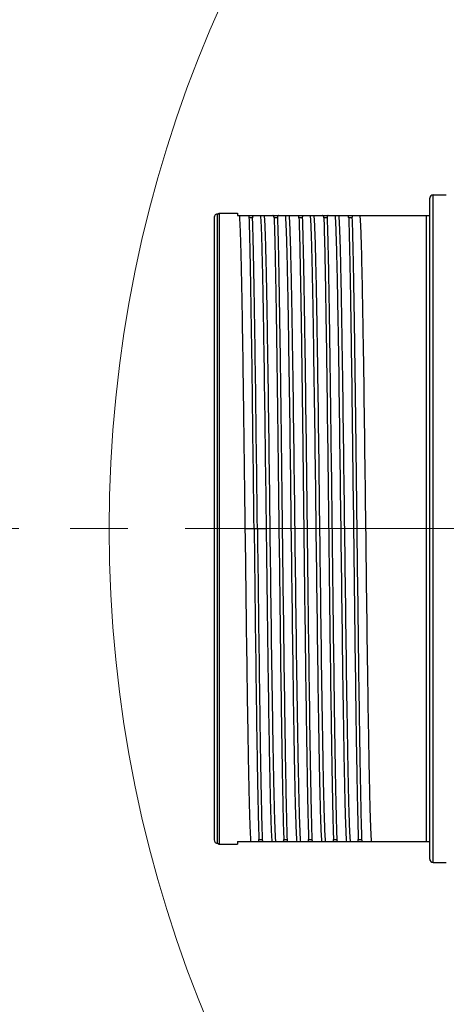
# Model space of a CAD drawing. Header units: millimetres. Extents: x 0 to 1300, y 0 to 891.
# Tile 14 of 124: x 501 to 527, y 256 to 316. Entities that reach past the tile are written whole.
import ezdxf

# ---------------------------------------------------------------- set-up
doc = ezdxf.new("R2010")
doc.units = ezdxf.units.MM
doc.header["$LTSCALE"] = 0.54643
doc.linetypes.add('CENTER', pattern=[50.8, 31.75, -6.35, 6.35, -6.35])
doc.layers.add('NoLayerName_001', color=7, linetype='Continuous')
doc.layers.add('NoLayerName_003', color=7, linetype='Continuous')
doc.styles.get("Standard").update_dxf_attribs({"font": 'txt', "bigfont": 'extfont2'})
doc.dimstyles.get("Standard").update_dxf_attribs({"dimtxt": 2.5, "dimasz": 2.5, "dimexe": 1, "dimexo": 1, "dimtad": 1, "dimdec": 3, "dimzin": 0, "dimdsep": 46, "dimtxsty": 'Standard', "dimcen": 2.5, "dimadec": 3, "dimazin": 0, "dimtfac": 0.75, "dimtdec": 3, "dimtmove": 0, "dimatfit": 3, "dimfxl": 1, "dimarcsym": 0})

# ---------------------------------------------------------------- blocks, each defined once
blk = doc.blocks.new('DIM_0002')
at = {"color": 3, "linetype": 'Continuous', "lineweight": 13}
blk.add_arc((77.348, 80.348), 77.348, 0, 270, dxfattribs=at)
blk = doc.blocks.new('_OPEN30')
at = {"color": 0, "linetype": 'ByBlock', "lineweight": -2}
for p, q in [((-1, 0.267949), (0, 0)), ((0, 0), (-1, -0.267949)), ((0, 0), (-1, 0))]:
    blk.add_line(p, q, dxfattribs=at)
blk = doc.blocks.new('*D146')
at = {"layer": 'Defpoints', "color": 0}
for p in [(504.066, 284.922), (504.166, 284.922), (583.857, 257.465), (583.857, 257.365), (501.625, 237.445)]:
    blk.add_point(p, dxfattribs=at)
at = {"layer": 'NoLayerName_001', "color": 0, "linetype": 'Continuous', "lineweight": 13}
for p, q in [((501.066, 284.922), (485.904, 284.922)), ((583.857, 254.365), (583.857, 186.969))]:
    blk.add_line(p, q, dxfattribs=at)
blk.add_arc((583.857, 284.922), 94.953, 182.7156, 267.2844, dxfattribs=at)
at = {"layer": 'NoLayerName_001', "color": 0, "lineweight": 13, "xscale": 4.5, "yscale": 4.5, "zscale": 4.5}
for p, rotation in [((488.904, 284.922), 91.35779955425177), ((583.857, 189.969), 358.6422004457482)]:
    blk.add_blockref('_OPEN30', p, dxfattribs=dict(at, rotation=rotation))
at = {"layer": 'NoLayerName_001', "color": 0, "lineweight": 13, "insert": (522.641, 223.706), "char_height": 10.5, "attachment_point": 5, "rotation": 315}
blk.add_mtext('\\W0.8000;90%%d', dxfattribs=at)

msp = doc.modelspace()

# ---------------------------------------------------------------- linework, layer by layer
at = {"layer": 'NoLayerName_001', "color": 4, "linetype": 'CENTER', "lineweight": 13}
msp.add_line((639.4822, 284.922), (504.0658, 284.922), dxfattribs=at)
at = {"layer": 'NoLayerName_003', "color": 30, "linetype": 'Continuous', "lineweight": 25}
for p, q in [((526.0569, 264.772), (526.0569, 305.072)), ((526.0569, 305.072), (526.8569, 305.072)), ((525.8569, 264.972), (525.8569, 304.872)), ((513.0569, 303.922), (513.1435, 303.972)), ((513.0569, 265.922), (513.0569, 303.922)), ((513.1435, 303.972), (513.1435, 265.872)), ((513.1435, 303.972), (514.2569, 303.972)), ((514.2569, 303.972), (514.2569, 303.822)), ((514.2569, 303.822), (525.8569, 303.822)), ((525.6569, 266.022), (525.6569, 303.822)), ((512.8569, 303.7217), (512.8569, 266.1223)), ((515.1658, 303.6998), (514.9658, 303.6998)), ((516.6658, 303.6998), (516.4658, 303.6998)), ((518.1658, 303.6998), (517.9658, 303.6998)), ((519.6658, 303.6998), (519.4658, 303.6998)), ((521.1658, 303.6998), (520.9658, 303.6998)), ((514.7084, 284.922), (516.0054, 284.922)), ((513.0569, 265.922), (513.1435, 265.872)), ((513.1435, 265.872), (514.2569, 265.872)), ((514.2569, 266.022), (514.2569, 265.872)), ((514.2569, 266.022), (525.8569, 266.022)), ((515.548, 266.1442), (515.748, 266.1442)), ((517.048, 266.1442), (517.248, 266.1442)), ((518.548, 266.1442), (518.748, 266.1442)), ((520.048, 266.1442), (520.248, 266.1442)), ((521.548, 266.1442), (521.748, 266.1442)), ((526.0569, 264.772), (526.8569, 264.772))]:
    msp.add_line(p, q, dxfattribs=at)
for centre, start, end in [((526.0569, 304.872), 90, 180.00002), ((513.0569, 303.722), 90, 180), ((513.0569, 266.122), 180, 270), ((526.0569, 264.972), 179.99998, 270)]:
    msp.add_arc(centre, 0.2, start, end, dxfattribs=at)
for points, knots in [([(514.3634, 303.822), (514.371, 303.7172), (514.3882, 303.5079), (514.402, 303.1931), (514.4151, 302.8783), (514.426, 302.5634), (514.4359, 302.2485), (514.448, 301.8286), (514.4616, 301.3036), (514.4787, 300.5687), (514.4983, 299.6237), (514.5238, 298.2586), (514.5586, 296.1584), (514.6248, 291.6429), (514.6716, 287.7574), (514.7084, 284.922)], [0, 0, 0, 0, 0.3150686, 0.6301408, 0.9452009, 1.2602734, 1.5753451, 1.890413, 2.5205475, 3.1506851, 4.0958946, 5.3561692, 7.2465785, 10.3972632, 18.9041095, 18.9041095, 18.9041095, 18.9041095]), ([(514.9658, 303.6998), (514.9657, 303.7015), (514.9656, 303.705), (514.9653, 303.7102), (514.965, 303.7154), (514.9645, 303.7207), (514.964, 303.7259), (514.9634, 303.7311), (514.9627, 303.7363), (514.9619, 303.7414), (514.961, 303.7466), (514.9599, 303.7517), (514.9588, 303.7569), (514.9575, 303.762), (514.9561, 303.767), (514.9544, 303.772), (514.9526, 303.7769), (514.9506, 303.7818), (514.9483, 303.7865), (514.9457, 303.7911), (514.9429, 303.7956), (514.9397, 303.7999), (514.9363, 303.8039), (514.9326, 303.8076), (514.9285, 303.811), (514.9242, 303.814), (514.9195, 303.8165), (514.9146, 303.8185), (514.9096, 303.8201), (514.9044, 303.8212), (514.8991, 303.8219), (514.8956, 303.8219), (514.8938, 303.822)], [0, 0, 0, 0, 0.00523164, 0.01046506, 0.01569957, 0.02093474, 0.02617041, 0.03140672, 0.0366441, 0.04188335, 0.04712561, 0.05237241, 0.05762509, 0.06288037, 0.06813376, 0.07338309, 0.07862888, 0.08387477, 0.0891279, 0.09439922, 0.09969799, 0.10500794, 0.11030954, 0.11559147, 0.12085256, 0.12610376, 0.13136746, 0.1366552, 0.14196241, 0.14727536, 0.15257354, 0.15783174, 0.15783174, 0.15783174, 0.15783174]), ([(515.2212, 303.822), (515.2195, 303.8219), (515.2162, 303.8218), (515.2112, 303.821), (515.2063, 303.8197), (515.2016, 303.8179), (515.1972, 303.8155), (515.1931, 303.8126), (515.1894, 303.8092), (515.1861, 303.8055), (515.1832, 303.8014), (515.1805, 303.7971), (515.1782, 303.7926), (515.1762, 303.788), (515.1744, 303.7833), (515.1728, 303.7786), (515.1715, 303.7738), (515.1704, 303.769), (515.1694, 303.7641), (515.1686, 303.7592), (515.1679, 303.7543), (515.1673, 303.7493), (515.1668, 303.7444), (515.1664, 303.7394), (515.166, 303.7345), (515.1658, 303.7295), (515.1656, 303.7246), (515.1655, 303.7196), (515.1655, 303.7146), (515.1655, 303.7097), (515.1656, 303.7047), (515.1657, 303.7014), (515.1658, 303.6998)], [0, 0, 0, 0, 0.00499347, 0.01003782, 0.01509898, 0.0201474, 0.0251625, 0.03013948, 0.03510915, 0.04010353, 0.04513247, 0.05018714, 0.05524387, 0.06027165, 0.06526832, 0.07024661, 0.07521599, 0.08018281, 0.08515056, 0.09012021, 0.0950906, 0.10005916, 0.10502549, 0.10999051, 0.11495486, 0.119919, 0.1248831, 0.12984717, 0.13481098, 0.13977414, 0.14473607, 0.14969604, 0.14969604, 0.14969604, 0.14969604]), ([(516.0054, 284.922), (515.9656, 287.9674), (515.918, 291.958), (515.8505, 296.4735), (515.8188, 298.3636), (515.7953, 299.6237), (515.7757, 300.5687), (515.7586, 301.3036), (515.7449, 301.8286), (515.7328, 302.2485), (515.7229, 302.5634), (515.7121, 302.8783), (515.699, 303.1931), (515.6852, 303.5079), (515.668, 303.7172), (515.6604, 303.822)], [0, 0, 0, 0, 9.1369828, 11.972599, 13.54794, 14.8082146, 15.7534242, 16.3835618, 17.0136962, 17.3287641, 17.6438358, 17.9589083, 18.2739685, 18.5890406, 18.9041092, 18.9041092, 18.9041092, 18.9041092]), ([(515.8634, 303.822), (515.8725, 303.6896), (515.8933, 303.4251), (515.9091, 303.0274), (515.924, 302.6297), (515.9364, 302.2319), (515.9478, 301.8341), (515.9616, 301.3036), (515.9772, 300.6405), (515.9965, 299.7121), (516.0216, 298.3857), (516.0571, 296.2634), (516.1794, 287.9067), (516.2632, 279.5495), (516.3883, 271.8562), (516.4125, 270.5298), (516.4312, 269.6014), (516.4489, 268.8056), (516.4651, 268.1425), (516.4802, 267.6121), (516.4928, 267.2143), (516.5085, 266.8166), (516.5228, 266.4188), (516.5442, 266.1543), (516.5534, 266.022)], [0, 0, 0, 0, 0.3979777, 0.7959482, 1.1939297, 1.5919151, 1.9898948, 2.3878742, 3.1838364, 3.9798019, 5.1737461, 7.1636487, 10.3474967, 30.2465351, 32.2364398, 33.4303846, 34.2263406, 35.0223004, 35.8182852, 36.2162667, 36.6142197, 37.0121751, 37.4102305, 37.8081993, 37.8081993, 37.8081993, 37.8081993]), ([(516.4658, 303.6998), (516.4657, 303.7015), (516.4656, 303.705), (516.4653, 303.7102), (516.465, 303.7154), (516.4645, 303.7207), (516.464, 303.7259), (516.4634, 303.7311), (516.4627, 303.7363), (516.4619, 303.7414), (516.461, 303.7466), (516.4599, 303.7517), (516.4588, 303.7569), (516.4575, 303.762), (516.4561, 303.767), (516.4544, 303.772), (516.4526, 303.7769), (516.4506, 303.7818), (516.4483, 303.7865), (516.4457, 303.7911), (516.4429, 303.7956), (516.4397, 303.7999), (516.4363, 303.8039), (516.4326, 303.8076), (516.4285, 303.811), (516.4242, 303.814), (516.4195, 303.8165), (516.4146, 303.8185), (516.4096, 303.8201), (516.4044, 303.8212), (516.3991, 303.8219), (516.3956, 303.8219), (516.3938, 303.822)], [0, 0, 0, 0, 0.00523164, 0.01046506, 0.01569957, 0.02093474, 0.02617041, 0.03140672, 0.0366441, 0.04188335, 0.04712561, 0.05237241, 0.05762509, 0.06288037, 0.06813376, 0.07338309, 0.07862888, 0.08387477, 0.0891279, 0.09439922, 0.09969799, 0.10500794, 0.11030954, 0.11559147, 0.12085256, 0.12610376, 0.13136746, 0.1366552, 0.14196241, 0.14727536, 0.15257354, 0.15783174, 0.15783174, 0.15783174, 0.15783174]), ([(516.7212, 303.822), (516.7195, 303.8219), (516.7162, 303.8218), (516.7112, 303.821), (516.7063, 303.8197), (516.7016, 303.8179), (516.6972, 303.8155), (516.6931, 303.8126), (516.6894, 303.8092), (516.6861, 303.8055), (516.6832, 303.8014), (516.6805, 303.7971), (516.6782, 303.7926), (516.6762, 303.788), (516.6744, 303.7833), (516.6728, 303.7786), (516.6715, 303.7738), (516.6704, 303.769), (516.6694, 303.7641), (516.6686, 303.7592), (516.6679, 303.7543), (516.6673, 303.7493), (516.6668, 303.7444), (516.6664, 303.7394), (516.666, 303.7345), (516.6658, 303.7295), (516.6656, 303.7246), (516.6655, 303.7196), (516.6655, 303.7146), (516.6655, 303.7097), (516.6656, 303.7047), (516.6657, 303.7014), (516.6658, 303.6998)], [0, 0, 0, 0, 0.00499347, 0.01003782, 0.01509898, 0.0201474, 0.0251625, 0.03013948, 0.03510915, 0.04010353, 0.04513247, 0.05018714, 0.05524387, 0.06027165, 0.06526832, 0.07024661, 0.07521599, 0.08018281, 0.08515056, 0.09012021, 0.0950906, 0.10005916, 0.10502549, 0.10999051, 0.11495486, 0.119919, 0.1248831, 0.12984717, 0.13481098, 0.13977414, 0.14473607, 0.14969604, 0.14969604, 0.14969604, 0.14969604]), ([(517.8504, 266.022), (517.8413, 266.1543), (517.8205, 266.4189), (517.8047, 266.8166), (517.7898, 267.2143), (517.7774, 267.6121), (517.766, 268.0099), (517.7522, 268.5403), (517.7366, 269.2035), (517.7173, 270.1319), (517.6922, 271.4583), (517.6567, 273.5805), (517.5344, 281.9372), (517.4505, 290.2945), (517.3255, 297.9878), (517.3013, 299.3141), (517.2826, 300.2426), (517.2649, 301.0383), (517.2487, 301.7015), (517.2335, 302.2319), (517.2209, 302.6297), (517.2053, 303.0273), (517.191, 303.4251), (517.1696, 303.6896), (517.1604, 303.822)], [0, 0, 0, 0, 0.3979777, 0.7959482, 1.1939297, 1.5919151, 1.9898948, 2.3878742, 3.1838364, 3.9798019, 5.1737461, 7.1636487, 10.3474967, 30.2465351, 32.2364398, 33.4303846, 34.2263406, 35.0223004, 35.8182852, 36.2162667, 36.6142197, 37.0121751, 37.4102305, 37.8081993, 37.8081993, 37.8081993, 37.8081993]), ([(517.3634, 303.822), (517.3725, 303.6896), (517.3933, 303.4251), (517.4091, 303.0274), (517.424, 302.6297), (517.4364, 302.2319), (517.4478, 301.8341), (517.4616, 301.3036), (517.4772, 300.6405), (517.4965, 299.7121), (517.5216, 298.3857), (517.5571, 296.2634), (517.6794, 287.9067), (517.7632, 279.5495), (517.8883, 271.8562), (517.9125, 270.5298), (517.9312, 269.6014), (517.9489, 268.8056), (517.9651, 268.1425), (517.9802, 267.6121), (517.9928, 267.2143), (518.0085, 266.8166), (518.0228, 266.4188), (518.0442, 266.1543), (518.0534, 266.022)], [0, 0, 0, 0, 0.3979777, 0.7959482, 1.1939297, 1.5919151, 1.9898948, 2.3878742, 3.1838364, 3.9798019, 5.1737461, 7.1636487, 10.3474967, 30.2465351, 32.2364398, 33.4303846, 34.2263406, 35.0223004, 35.8182852, 36.2162667, 36.6142197, 37.0121751, 37.4102305, 37.8081993, 37.8081993, 37.8081993, 37.8081993]), ([(517.9658, 303.6998), (517.9657, 303.7015), (517.9656, 303.705), (517.9653, 303.7102), (517.965, 303.7154), (517.9645, 303.7207), (517.964, 303.7259), (517.9634, 303.7311), (517.9627, 303.7363), (517.9619, 303.7414), (517.961, 303.7466), (517.9599, 303.7517), (517.9588, 303.7569), (517.9575, 303.762), (517.9561, 303.767), (517.9544, 303.772), (517.9526, 303.7769), (517.9506, 303.7818), (517.9483, 303.7865), (517.9457, 303.7911), (517.9429, 303.7956), (517.9397, 303.7999), (517.9363, 303.8039), (517.9326, 303.8076), (517.9285, 303.811), (517.9242, 303.814), (517.9195, 303.8165), (517.9146, 303.8185), (517.9096, 303.8201), (517.9044, 303.8212), (517.8991, 303.8219), (517.8956, 303.8219), (517.8938, 303.822)], [0, 0, 0, 0, 0.00523164, 0.01046506, 0.01569957, 0.02093474, 0.02617041, 0.03140672, 0.0366441, 0.04188335, 0.04712561, 0.05237241, 0.05762509, 0.06288037, 0.06813376, 0.07338309, 0.07862888, 0.08387477, 0.0891279, 0.09439922, 0.09969799, 0.10500794, 0.11030954, 0.11559147, 0.12085256, 0.12610376, 0.13136746, 0.1366552, 0.14196241, 0.14727536, 0.15257354, 0.15783174, 0.15783174, 0.15783174, 0.15783174]), ([(518.2212, 303.822), (518.2195, 303.8219), (518.2162, 303.8218), (518.2112, 303.821), (518.2063, 303.8197), (518.2016, 303.8179), (518.1972, 303.8155), (518.1931, 303.8126), (518.1894, 303.8092), (518.1861, 303.8055), (518.1832, 303.8014), (518.1805, 303.7971), (518.1782, 303.7926), (518.1762, 303.788), (518.1744, 303.7833), (518.1728, 303.7786), (518.1715, 303.7738), (518.1704, 303.769), (518.1694, 303.7641), (518.1686, 303.7592), (518.1679, 303.7543), (518.1673, 303.7493), (518.1668, 303.7444), (518.1664, 303.7394), (518.166, 303.7345), (518.1658, 303.7295), (518.1656, 303.7246), (518.1655, 303.7196), (518.1655, 303.7146), (518.1655, 303.7097), (518.1656, 303.7047), (518.1657, 303.7014), (518.1658, 303.6998)], [0, 0, 0, 0, 0.00499347, 0.01003782, 0.01509898, 0.0201474, 0.0251625, 0.03013948, 0.03510915, 0.04010353, 0.04513247, 0.05018714, 0.05524387, 0.06027165, 0.06526832, 0.07024661, 0.07521599, 0.08018281, 0.08515056, 0.09012021, 0.0950906, 0.10005916, 0.10502549, 0.10999051, 0.11495486, 0.119919, 0.1248831, 0.12984717, 0.13481098, 0.13977414, 0.14473607, 0.14969604, 0.14969604, 0.14969604, 0.14969604]), ([(519.3504, 266.022), (519.3413, 266.1543), (519.3205, 266.4189), (519.3047, 266.8166), (519.2898, 267.2143), (519.2774, 267.6121), (519.266, 268.0099), (519.2522, 268.5403), (519.2366, 269.2035), (519.2173, 270.1319), (519.1922, 271.4583), (519.1567, 273.5805), (519.0344, 281.9372), (518.9505, 290.2945), (518.8255, 297.9878), (518.8013, 299.3141), (518.7826, 300.2426), (518.7649, 301.0383), (518.7487, 301.7015), (518.7335, 302.2319), (518.7209, 302.6297), (518.7053, 303.0273), (518.691, 303.4251), (518.6696, 303.6896), (518.6604, 303.822)], [0, 0, 0, 0, 0.3979777, 0.7959482, 1.1939297, 1.5919151, 1.9898948, 2.3878742, 3.1838364, 3.9798019, 5.1737461, 7.1636487, 10.3474967, 30.2465351, 32.2364398, 33.4303846, 34.2263406, 35.0223004, 35.8182852, 36.2162667, 36.6142197, 37.0121751, 37.4102305, 37.8081993, 37.8081993, 37.8081993, 37.8081993]), ([(518.8634, 303.822), (518.8725, 303.6896), (518.8933, 303.4251), (518.9091, 303.0274), (518.924, 302.6297), (518.9364, 302.2319), (518.9478, 301.8341), (518.9616, 301.3036), (518.9772, 300.6405), (518.9965, 299.7121), (519.0216, 298.3857), (519.0571, 296.2634), (519.1794, 287.9067), (519.2632, 279.5495), (519.3883, 271.8562), (519.4125, 270.5298), (519.4312, 269.6014), (519.4489, 268.8056), (519.4651, 268.1425), (519.4802, 267.6121), (519.4928, 267.2143), (519.5085, 266.8166), (519.5228, 266.4188), (519.5442, 266.1543), (519.5534, 266.022)], [0, 0, 0, 0, 0.3979777, 0.7959482, 1.1939297, 1.5919151, 1.9898948, 2.3878742, 3.1838364, 3.9798019, 5.1737461, 7.1636487, 10.3474967, 30.2465351, 32.2364398, 33.4303846, 34.2263406, 35.0223004, 35.8182852, 36.2162667, 36.6142197, 37.0121751, 37.4102305, 37.8081993, 37.8081993, 37.8081993, 37.8081993]), ([(519.4658, 303.6998), (519.4657, 303.7015), (519.4656, 303.705), (519.4653, 303.7102), (519.465, 303.7154), (519.4645, 303.7207), (519.464, 303.7259), (519.4634, 303.7311), (519.4627, 303.7363), (519.4619, 303.7414), (519.461, 303.7466), (519.4599, 303.7517), (519.4588, 303.7569), (519.4575, 303.762), (519.4561, 303.767), (519.4544, 303.772), (519.4526, 303.7769), (519.4506, 303.7818), (519.4483, 303.7865), (519.4457, 303.7911), (519.4429, 303.7956), (519.4397, 303.7999), (519.4363, 303.8039), (519.4326, 303.8076), (519.4285, 303.811), (519.4242, 303.814), (519.4195, 303.8165), (519.4146, 303.8185), (519.4096, 303.8201), (519.4044, 303.8212), (519.3991, 303.8219), (519.3956, 303.8219), (519.3938, 303.822)], [0, 0, 0, 0, 0.00523164, 0.01046506, 0.01569957, 0.02093474, 0.02617041, 0.03140672, 0.0366441, 0.04188335, 0.04712561, 0.05237241, 0.05762509, 0.06288037, 0.06813376, 0.07338309, 0.07862888, 0.08387477, 0.08912789, 0.09439921, 0.09969798, 0.10500794, 0.11030953, 0.11559146, 0.12085255, 0.12610375, 0.13136745, 0.1366552, 0.14196241, 0.14727536, 0.15257353, 0.15783173, 0.15783173, 0.15783173, 0.15783173]), ([(519.7212, 303.822), (519.7195, 303.8219), (519.7162, 303.8218), (519.7112, 303.821), (519.7063, 303.8197), (519.7016, 303.8179), (519.6972, 303.8155), (519.6931, 303.8126), (519.6894, 303.8092), (519.6861, 303.8055), (519.6832, 303.8014), (519.6805, 303.7971), (519.6782, 303.7926), (519.6762, 303.788), (519.6744, 303.7833), (519.6728, 303.7786), (519.6715, 303.7738), (519.6704, 303.769), (519.6694, 303.7641), (519.6686, 303.7592), (519.6679, 303.7543), (519.6673, 303.7493), (519.6668, 303.7444), (519.6664, 303.7394), (519.666, 303.7345), (519.6658, 303.7295), (519.6656, 303.7246), (519.6655, 303.7196), (519.6655, 303.7146), (519.6655, 303.7097), (519.6656, 303.7047), (519.6657, 303.7014), (519.6658, 303.6998)], [0, 0, 0, 0, 0.00499347, 0.01003782, 0.01509896, 0.02014739, 0.02516249, 0.03013947, 0.03510915, 0.04010352, 0.04513246, 0.05018713, 0.05524385, 0.06027163, 0.06526829, 0.07024658, 0.07521596, 0.08018278, 0.08515052, 0.09012018, 0.09509057, 0.10005913, 0.10502546, 0.10999047, 0.11495483, 0.11991896, 0.12488306, 0.12984713, 0.13481094, 0.13977409, 0.14473602, 0.14969599, 0.14969599, 0.14969599, 0.14969599]), ([(520.8504, 266.022), (520.8413, 266.1543), (520.8205, 266.4189), (520.8047, 266.8166), (520.7898, 267.2143), (520.7774, 267.6121), (520.766, 268.0099), (520.7522, 268.5403), (520.7366, 269.2035), (520.7173, 270.1319), (520.6922, 271.4583), (520.6567, 273.5805), (520.5344, 281.9372), (520.4505, 290.2945), (520.3255, 297.9878), (520.3013, 299.3141), (520.2826, 300.2426), (520.2649, 301.0383), (520.2487, 301.7015), (520.2335, 302.2319), (520.2209, 302.6297), (520.2053, 303.0273), (520.191, 303.4251), (520.1696, 303.6896), (520.1604, 303.822)], [0, 0, 0, 0, 0.3979777, 0.7959482, 1.1939297, 1.5919151, 1.9898948, 2.3878742, 3.1838364, 3.9798019, 5.1737461, 7.1636487, 10.3474967, 30.2465351, 32.2364398, 33.4303846, 34.2263406, 35.0223004, 35.8182852, 36.2162667, 36.6142197, 37.0121751, 37.4102305, 37.8081993, 37.8081993, 37.8081993, 37.8081993]), ([(520.3634, 303.822), (520.3725, 303.6896), (520.3933, 303.4251), (520.4091, 303.0274), (520.424, 302.6297), (520.4364, 302.2319), (520.4478, 301.8341), (520.4616, 301.3036), (520.4772, 300.6405), (520.4965, 299.7121), (520.5216, 298.3857), (520.5571, 296.2634), (520.6794, 287.9067), (520.7632, 279.5495), (520.8883, 271.8562), (520.9125, 270.5298), (520.9312, 269.6014), (520.9489, 268.8056), (520.9651, 268.1425), (520.9802, 267.6121), (520.9928, 267.2143), (521.0085, 266.8166), (521.0228, 266.4188), (521.0442, 266.1543), (521.0534, 266.022)], [0, 0, 0, 0, 0.3979777, 0.7959482, 1.1939297, 1.5919151, 1.9898948, 2.3878742, 3.1838364, 3.9798019, 5.1737461, 7.1636487, 10.3474967, 30.2465351, 32.2364398, 33.4303846, 34.2263406, 35.0223004, 35.8182852, 36.2162667, 36.6142197, 37.0121751, 37.4102305, 37.8081993, 37.8081993, 37.8081993, 37.8081993]), ([(520.9658, 303.6998), (520.9657, 303.7015), (520.9656, 303.705), (520.9653, 303.7102), (520.965, 303.7154), (520.9645, 303.7207), (520.964, 303.7259), (520.9634, 303.7311), (520.9627, 303.7363), (520.9619, 303.7414), (520.961, 303.7466), (520.9599, 303.7517), (520.9588, 303.7569), (520.9575, 303.762), (520.9561, 303.767), (520.9544, 303.772), (520.9526, 303.7769), (520.9506, 303.7818), (520.9483, 303.7865), (520.9457, 303.7911), (520.9429, 303.7956), (520.9397, 303.7999), (520.9363, 303.8039), (520.9326, 303.8076), (520.9285, 303.811), (520.9242, 303.814), (520.9195, 303.8165), (520.9146, 303.8185), (520.9096, 303.8201), (520.9044, 303.8212), (520.8991, 303.8219), (520.8956, 303.8219), (520.8938, 303.822)], [0, 0, 0, 0, 0.00523164, 0.01046506, 0.01569957, 0.02093474, 0.02617041, 0.03140672, 0.0366441, 0.04188335, 0.04712561, 0.05237241, 0.05762509, 0.06288037, 0.06813376, 0.07338309, 0.07862888, 0.08387477, 0.0891279, 0.09439922, 0.09969799, 0.10500794, 0.11030954, 0.11559147, 0.12085256, 0.12610376, 0.13136746, 0.1366552, 0.14196241, 0.14727536, 0.15257354, 0.15783174, 0.15783174, 0.15783174, 0.15783174]), ([(521.2212, 303.822), (521.2195, 303.8219), (521.2162, 303.8218), (521.2112, 303.821), (521.2063, 303.8197), (521.2016, 303.8179), (521.1972, 303.8155), (521.1931, 303.8126), (521.1894, 303.8092), (521.1861, 303.8055), (521.1832, 303.8014), (521.1805, 303.7971), (521.1782, 303.7926), (521.1762, 303.788), (521.1744, 303.7833), (521.1728, 303.7786), (521.1715, 303.7738), (521.1704, 303.769), (521.1694, 303.7641), (521.1686, 303.7592), (521.1679, 303.7543), (521.1673, 303.7493), (521.1668, 303.7444), (521.1664, 303.7394), (521.166, 303.7345), (521.1658, 303.7295), (521.1656, 303.7246), (521.1655, 303.7196), (521.1655, 303.7146), (521.1655, 303.7097), (521.1656, 303.7047), (521.1657, 303.7014), (521.1658, 303.6998)], [0, 0, 0, 0, 0.00499347, 0.01003782, 0.01509898, 0.0201474, 0.0251625, 0.03013948, 0.03510915, 0.04010353, 0.04513247, 0.05018714, 0.05524387, 0.06027165, 0.06526832, 0.07024661, 0.07521599, 0.08018281, 0.08515056, 0.09012021, 0.0950906, 0.10005916, 0.10502549, 0.10999051, 0.11495486, 0.119919, 0.1248831, 0.12984717, 0.13481098, 0.13977414, 0.14473607, 0.14969604, 0.14969604, 0.14969604, 0.14969604]), ([(522.3504, 266.022), (522.3413, 266.1543), (522.3205, 266.4189), (522.3047, 266.8166), (522.2898, 267.2143), (522.2774, 267.6121), (522.266, 268.0099), (522.2522, 268.5403), (522.2366, 269.2035), (522.2173, 270.1319), (522.1922, 271.4583), (522.1567, 273.5805), (522.0344, 281.9372), (521.9505, 290.2945), (521.8255, 297.9878), (521.8013, 299.3141), (521.7826, 300.2426), (521.7649, 301.0383), (521.7487, 301.7015), (521.7335, 302.2319), (521.7209, 302.6297), (521.7053, 303.0273), (521.691, 303.4251), (521.6696, 303.6896), (521.6604, 303.822)], [0, 0, 0, 0, 0.3979777, 0.7959482, 1.1939297, 1.5919151, 1.9898948, 2.3878742, 3.1838364, 3.9798019, 5.1737461, 7.1636487, 10.3474967, 30.2465351, 32.2364398, 33.4303846, 34.2263406, 35.0223004, 35.8182852, 36.2162667, 36.6142197, 37.0121751, 37.4102305, 37.8081993, 37.8081993, 37.8081993, 37.8081993]), ([(515.2569, 284.922), (515.2168, 288.1412), (515.1678, 292.4335), (515.0991, 297.2623), (515.0672, 299.2295), (515.0444, 300.4813), (515.0266, 301.3754), (515.0106, 302.0907), (514.9976, 302.6271), (514.9835, 303.1635), (514.9715, 303.521), (514.9658, 303.6998)], [0, 0, 0, 0, 9.6584008, 12.877874, 14.4876098, 15.5607649, 16.6339196, 17.1704981, 17.7070792, 18.2436605, 18.780238, 18.780238, 18.780238, 18.780238]), ([(515.4569, 284.922), (515.4168, 288.1412), (515.3678, 292.4335), (515.2991, 297.2623), (515.2672, 299.2295), (515.2444, 300.4813), (515.2266, 301.3754), (515.2106, 302.0907), (515.1976, 302.6271), (515.1835, 303.1635), (515.1715, 303.521), (515.1658, 303.6998)], [0, 0, 0, 0, 9.6584008, 12.877874, 14.4876098, 15.5607649, 16.6339196, 17.1704981, 17.7070792, 18.2436605, 18.780238, 18.780238, 18.780238, 18.780238]), ([(516.4658, 303.6998), (516.4729, 303.4722), (516.488, 303.0172), (516.5049, 302.3345), (516.5258, 301.4242), (516.5483, 300.2862), (516.5764, 298.693), (516.6185, 295.9616), (516.7318, 287.5397), (516.8175, 279.1175), (516.9267, 271.8338), (516.9533, 270.2406), (516.9745, 269.1026), (516.9932, 268.1922), (517.0085, 267.5095), (517.0256, 266.8268), (517.0409, 266.3717), (517.048, 266.1442)], [0, 0, 0, 0, 0.6829169, 1.365839, 2.0487578, 3.4145906, 4.7804245, 6.8291805, 11.6096054, 30.0483692, 32.0971213, 33.4629516, 34.8287854, 35.511709, 36.1946372, 36.8775593, 37.5604742, 37.5604742, 37.5604742, 37.5604742]), ([(516.6658, 303.6998), (516.6729, 303.4722), (516.688, 303.0172), (516.7049, 302.3345), (516.7258, 301.4242), (516.7483, 300.2862), (516.7764, 298.693), (516.8185, 295.9616), (516.9318, 287.5397), (517.0175, 279.1175), (517.1267, 271.8338), (517.1533, 270.2406), (517.1745, 269.1026), (517.1932, 268.1922), (517.2085, 267.5095), (517.2256, 266.8268), (517.2409, 266.3717), (517.248, 266.1442)], [0, 0, 0, 0, 0.6829169, 1.365839, 2.0487578, 3.4145906, 4.7804245, 6.8291805, 11.6096054, 30.0483692, 32.0971213, 33.4629516, 34.8287854, 35.511709, 36.1946372, 36.8775593, 37.5604742, 37.5604742, 37.5604742, 37.5604742]), ([(517.9658, 303.6998), (517.9729, 303.4722), (517.988, 303.0172), (518.0049, 302.3345), (518.0258, 301.4242), (518.0483, 300.2862), (518.0764, 298.693), (518.1185, 295.9616), (518.2318, 287.5397), (518.3175, 279.1175), (518.4267, 271.8338), (518.4533, 270.2406), (518.4745, 269.1026), (518.4932, 268.1922), (518.5085, 267.5095), (518.5256, 266.8268), (518.5409, 266.3717), (518.548, 266.1442)], [0, 0, 0, 0, 0.6829169, 1.365839, 2.0487578, 3.4145906, 4.7804245, 6.8291805, 11.6096054, 30.0483692, 32.0971213, 33.4629516, 34.8287854, 35.511709, 36.1946372, 36.8775593, 37.5604742, 37.5604742, 37.5604742, 37.5604742]), ([(518.1658, 303.6998), (518.1729, 303.4722), (518.188, 303.0172), (518.2049, 302.3345), (518.2258, 301.4242), (518.2483, 300.2862), (518.2764, 298.693), (518.3185, 295.9616), (518.4318, 287.5397), (518.5175, 279.1175), (518.6267, 271.8338), (518.6533, 270.2406), (518.6745, 269.1026), (518.6932, 268.1922), (518.7085, 267.5095), (518.7256, 266.8268), (518.7409, 266.3717), (518.748, 266.1442)], [0, 0, 0, 0, 0.6829169, 1.365839, 2.0487578, 3.4145906, 4.7804245, 6.8291805, 11.6096054, 30.0483692, 32.0971213, 33.4629516, 34.8287854, 35.511709, 36.1946372, 36.8775593, 37.5604742, 37.5604742, 37.5604742, 37.5604742]), ([(519.4658, 303.6998), (519.4729, 303.4722), (519.488, 303.0172), (519.5049, 302.3345), (519.5258, 301.4242), (519.5483, 300.2862), (519.5764, 298.693), (519.6185, 295.9616), (519.7318, 287.5397), (519.8175, 279.1175), (519.9267, 271.8338), (519.9533, 270.2406), (519.9745, 269.1026), (519.9932, 268.1922), (520.0085, 267.5095), (520.0256, 266.8268), (520.0409, 266.3717), (520.048, 266.1442)], [0, 0, 0, 0, 0.6829169, 1.365839, 2.0487578, 3.4145906, 4.7804245, 6.8291805, 11.6096054, 30.0483692, 32.0971213, 33.4629516, 34.8287854, 35.511709, 36.1946372, 36.8775593, 37.5604742, 37.5604742, 37.5604742, 37.5604742]), ([(519.6658, 303.6998), (519.6729, 303.4722), (519.688, 303.0172), (519.7049, 302.3345), (519.7258, 301.4242), (519.7483, 300.2862), (519.7764, 298.693), (519.8185, 295.9616), (519.9318, 287.5397), (520.0175, 279.1175), (520.1267, 271.8338), (520.1533, 270.2406), (520.1745, 269.1026), (520.1932, 268.1922), (520.2085, 267.5095), (520.2256, 266.8268), (520.2409, 266.3717), (520.248, 266.1442)], [0, 0, 0, 0, 0.6829169, 1.365839, 2.0487578, 3.4145906, 4.7804245, 6.8291805, 11.6096054, 30.0483692, 32.0971213, 33.4629516, 34.8287854, 35.511709, 36.1946372, 36.8775593, 37.5604742, 37.5604742, 37.5604742, 37.5604742]), ([(520.9658, 303.6998), (520.9729, 303.4722), (520.988, 303.0172), (521.0049, 302.3345), (521.0258, 301.4242), (521.0483, 300.2862), (521.0764, 298.693), (521.1185, 295.9616), (521.2318, 287.5397), (521.3175, 279.1175), (521.4267, 271.8338), (521.4533, 270.2406), (521.4745, 269.1026), (521.4932, 268.1922), (521.5085, 267.5095), (521.5256, 266.8268), (521.5409, 266.3717), (521.548, 266.1442)], [0, 0, 0, 0, 0.6829169, 1.365839, 2.0487578, 3.4145906, 4.7804245, 6.8291805, 11.6096054, 30.0483692, 32.0971213, 33.4629516, 34.8287854, 35.511709, 36.1946372, 36.8775593, 37.5604742, 37.5604742, 37.5604742, 37.5604742]), ([(521.1658, 303.6998), (521.1729, 303.4722), (521.188, 303.0172), (521.2049, 302.3345), (521.2258, 301.4242), (521.2483, 300.2862), (521.2764, 298.693), (521.3185, 295.9616), (521.4318, 287.5397), (521.5175, 279.1175), (521.6267, 271.8338), (521.6533, 270.2406), (521.6745, 269.1026), (521.6932, 268.1922), (521.7085, 267.5095), (521.7256, 266.8268), (521.7409, 266.3717), (521.748, 266.1442)], [0, 0, 0, 0, 0.6829169, 1.365839, 2.0487578, 3.4145906, 4.7804245, 6.8291805, 11.6096054, 30.0483692, 32.0971213, 33.4629516, 34.8287854, 35.511709, 36.1946372, 36.8775593, 37.5604742, 37.5604742, 37.5604742, 37.5604742]), ([(514.7084, 284.922), (514.7482, 281.8766), (514.7958, 277.886), (514.8632, 273.3705), (514.8949, 271.4804), (514.9185, 270.2203), (514.9381, 269.2753), (514.9552, 268.5403), (514.9688, 268.0154), (514.981, 267.5955), (514.9909, 267.2806), (515.0017, 266.9657), (515.0148, 266.6509), (515.0286, 266.3361), (515.0458, 266.1267), (515.0534, 266.022)], [0, 0, 0, 0, 9.1369828, 11.972599, 13.54794, 14.8082146, 15.7534241, 16.3835617, 17.0136962, 17.3287641, 17.6438358, 17.9589083, 18.2739684, 18.5890406, 18.9041092, 18.9041092, 18.9041092, 18.9041092]), ([(515.2569, 284.922), (515.297, 281.7028), (515.346, 277.4104), (515.4147, 272.5817), (515.4466, 270.6145), (515.4694, 269.3627), (515.4872, 268.4686), (515.5032, 267.7533), (515.5162, 267.2169), (515.5303, 266.6805), (515.5423, 266.323), (515.548, 266.1442)], [0, 0, 0, 0, 9.6584008, 12.877874, 14.4876098, 15.5607649, 16.6339196, 17.1704981, 17.7070792, 18.2436605, 18.780238, 18.780238, 18.780238, 18.780238]), ([(515.4569, 284.922), (515.497, 281.7028), (515.546, 277.4104), (515.6147, 272.5817), (515.6466, 270.6145), (515.6694, 269.3627), (515.6872, 268.4686), (515.7032, 267.7533), (515.7162, 267.2169), (515.7303, 266.6805), (515.7423, 266.323), (515.748, 266.1442)], [0, 0, 0, 0, 9.6584008, 12.877874, 14.4876098, 15.5607649, 16.6339196, 17.1704981, 17.7070792, 18.2436605, 18.780238, 18.780238, 18.780238, 18.780238]), ([(516.3504, 266.022), (516.3428, 266.1267), (516.3256, 266.3361), (516.3118, 266.6509), (516.2987, 266.9657), (516.2878, 267.2806), (516.2779, 267.5955), (516.2658, 268.0154), (516.2522, 268.5403), (516.235, 269.2753), (516.2155, 270.2203), (516.19, 271.5854), (516.1551, 273.6855), (516.089, 278.201), (516.0422, 282.0866), (516.0054, 284.922)], [0, 0, 0, 0, 0.3150686, 0.6301408, 0.9452009, 1.2602734, 1.5753451, 1.890413, 2.5205475, 3.1506851, 4.0958946, 5.3561692, 7.2465785, 10.3972632, 18.9041094, 18.9041094, 18.9041094, 18.9041094]), ([(515.4926, 266.022), (515.4942, 266.0221), (515.4976, 266.0221), (515.5026, 266.023), (515.5075, 266.0243), (515.5122, 266.0261), (515.5166, 266.0285), (515.5207, 266.0314), (515.5244, 266.0347), (515.5277, 266.0385), (515.5306, 266.0426), (515.5332, 266.0469), (515.5356, 266.0514), (515.5376, 266.056), (515.5394, 266.0606), (515.541, 266.0654), (515.5423, 266.0702), (515.5434, 266.075), (515.5444, 266.0799), (515.5452, 266.0848), (515.5459, 266.0897), (515.5465, 266.0946), (515.547, 266.0996), (515.5474, 266.1045), (515.5478, 266.1095), (515.548, 266.1144), (515.5482, 266.1194), (515.5483, 266.1244), (515.5483, 266.1293), (515.5483, 266.1343), (515.5482, 266.1392), (515.5481, 266.1426), (515.548, 266.1442)], [0, 0, 0, 0, 0.00499347, 0.01003782, 0.01509898, 0.0201474, 0.0251625, 0.03013948, 0.03510915, 0.04010353, 0.04513247, 0.05018714, 0.05524387, 0.06027165, 0.06526832, 0.07024661, 0.07521599, 0.08018281, 0.08515056, 0.09012021, 0.0950906, 0.10005916, 0.10502549, 0.10999051, 0.11495486, 0.119919, 0.1248831, 0.12984717, 0.13481098, 0.13977414, 0.14473607, 0.14969604, 0.14969604, 0.14969604, 0.14969604]), ([(515.748, 266.1442), (515.7481, 266.1425), (515.7482, 266.139), (515.7485, 266.1338), (515.7488, 266.1285), (515.7493, 266.1233), (515.7498, 266.1181), (515.7504, 266.1129), (515.7511, 266.1077), (515.7519, 266.1025), (515.7528, 266.0974), (515.7538, 266.0922), (515.755, 266.0871), (515.7563, 266.082), (515.7577, 266.0769), (515.7593, 266.072), (515.7612, 266.067), (515.7632, 266.0622), (515.7655, 266.0575), (515.7681, 266.0529), (515.7709, 266.0484), (515.7741, 266.0441), (515.7775, 266.0401), (515.7812, 266.0363), (515.7853, 266.0329), (515.7896, 266.0299), (515.7943, 266.0274), (515.7991, 266.0254), (515.8042, 266.0239), (515.8094, 266.0228), (515.8147, 266.0221), (515.8182, 266.0221), (515.82, 266.022)], [0, 0, 0, 0, 0.00523164, 0.01046506, 0.01569957, 0.02093474, 0.02617041, 0.03140672, 0.0366441, 0.04188335, 0.04712561, 0.05237241, 0.05762509, 0.06288037, 0.06813376, 0.07338309, 0.07862888, 0.08387477, 0.0891279, 0.09439922, 0.09969799, 0.10500794, 0.11030954, 0.11559147, 0.12085256, 0.12610376, 0.13136746, 0.1366552, 0.14196241, 0.14727536, 0.15257354, 0.15783174, 0.15783174, 0.15783174, 0.15783174]), ([(516.9926, 266.022), (516.9942, 266.0221), (516.9976, 266.0221), (517.0026, 266.023), (517.0075, 266.0243), (517.0122, 266.0261), (517.0166, 266.0285), (517.0207, 266.0314), (517.0244, 266.0347), (517.0277, 266.0385), (517.0306, 266.0426), (517.0332, 266.0469), (517.0356, 266.0514), (517.0376, 266.056), (517.0394, 266.0606), (517.041, 266.0654), (517.0423, 266.0702), (517.0434, 266.075), (517.0444, 266.0799), (517.0452, 266.0848), (517.0459, 266.0897), (517.0465, 266.0946), (517.047, 266.0996), (517.0474, 266.1045), (517.0478, 266.1095), (517.048, 266.1144), (517.0482, 266.1194), (517.0483, 266.1244), (517.0483, 266.1293), (517.0483, 266.1343), (517.0482, 266.1392), (517.0481, 266.1426), (517.048, 266.1442)], [0, 0, 0, 0, 0.00499347, 0.01003782, 0.01509898, 0.0201474, 0.0251625, 0.03013948, 0.03510915, 0.04010353, 0.04513247, 0.05018714, 0.05524387, 0.06027165, 0.06526832, 0.07024661, 0.07521599, 0.08018281, 0.08515056, 0.09012021, 0.0950906, 0.10005916, 0.10502549, 0.10999051, 0.11495486, 0.119919, 0.1248831, 0.12984717, 0.13481098, 0.13977414, 0.14473607, 0.14969604, 0.14969604, 0.14969604, 0.14969604]), ([(517.248, 266.1442), (517.2481, 266.1425), (517.2482, 266.139), (517.2485, 266.1338), (517.2488, 266.1285), (517.2493, 266.1233), (517.2498, 266.1181), (517.2504, 266.1129), (517.2511, 266.1077), (517.2519, 266.1025), (517.2528, 266.0974), (517.2538, 266.0922), (517.255, 266.0871), (517.2563, 266.082), (517.2577, 266.0769), (517.2593, 266.072), (517.2612, 266.067), (517.2632, 266.0622), (517.2655, 266.0575), (517.2681, 266.0529), (517.2709, 266.0484), (517.2741, 266.0441), (517.2775, 266.0401), (517.2812, 266.0363), (517.2853, 266.0329), (517.2896, 266.0299), (517.2943, 266.0274), (517.2991, 266.0254), (517.3042, 266.0239), (517.3094, 266.0228), (517.3147, 266.0221), (517.3182, 266.0221), (517.32, 266.022)], [0, 0, 0, 0, 0.00523164, 0.01046506, 0.01569957, 0.02093474, 0.02617041, 0.03140672, 0.0366441, 0.04188335, 0.04712561, 0.05237241, 0.05762509, 0.06288037, 0.06813376, 0.07338309, 0.07862888, 0.08387477, 0.0891279, 0.09439922, 0.09969799, 0.10500794, 0.11030954, 0.11559147, 0.12085256, 0.12610376, 0.13136746, 0.1366552, 0.14196241, 0.14727536, 0.15257354, 0.15783174, 0.15783174, 0.15783174, 0.15783174]), ([(518.4926, 266.022), (518.4942, 266.0221), (518.4976, 266.0221), (518.5026, 266.023), (518.5075, 266.0243), (518.5122, 266.0261), (518.5166, 266.0285), (518.5207, 266.0314), (518.5244, 266.0347), (518.5277, 266.0385), (518.5306, 266.0426), (518.5332, 266.0469), (518.5356, 266.0514), (518.5376, 266.056), (518.5394, 266.0606), (518.541, 266.0654), (518.5423, 266.0702), (518.5434, 266.075), (518.5444, 266.0799), (518.5452, 266.0848), (518.5459, 266.0897), (518.5465, 266.0946), (518.547, 266.0996), (518.5474, 266.1045), (518.5478, 266.1095), (518.548, 266.1144), (518.5482, 266.1194), (518.5483, 266.1244), (518.5483, 266.1293), (518.5483, 266.1343), (518.5482, 266.1392), (518.5481, 266.1426), (518.548, 266.1442)], [0, 0, 0, 0, 0.00499347, 0.01003782, 0.01509898, 0.0201474, 0.0251625, 0.03013948, 0.03510915, 0.04010353, 0.04513247, 0.05018714, 0.05524387, 0.06027165, 0.06526832, 0.07024661, 0.07521599, 0.08018281, 0.08515056, 0.09012021, 0.0950906, 0.10005916, 0.10502549, 0.10999051, 0.11495486, 0.119919, 0.1248831, 0.12984717, 0.13481098, 0.13977414, 0.14473607, 0.14969604, 0.14969604, 0.14969604, 0.14969604]), ([(518.748, 266.1442), (518.7481, 266.1425), (518.7482, 266.139), (518.7485, 266.1338), (518.7488, 266.1285), (518.7493, 266.1233), (518.7498, 266.1181), (518.7504, 266.1129), (518.7511, 266.1077), (518.7519, 266.1025), (518.7528, 266.0974), (518.7538, 266.0922), (518.755, 266.0871), (518.7563, 266.082), (518.7577, 266.0769), (518.7593, 266.072), (518.7612, 266.067), (518.7632, 266.0622), (518.7655, 266.0575), (518.7681, 266.0529), (518.7709, 266.0484), (518.7741, 266.0441), (518.7775, 266.0401), (518.7812, 266.0363), (518.7853, 266.0329), (518.7896, 266.0299), (518.7943, 266.0274), (518.7991, 266.0254), (518.8042, 266.0239), (518.8094, 266.0228), (518.8147, 266.0221), (518.8182, 266.0221), (518.82, 266.022)], [0, 0, 0, 0, 0.00523164, 0.01046506, 0.01569957, 0.02093474, 0.02617041, 0.03140672, 0.0366441, 0.04188335, 0.04712561, 0.05237241, 0.05762509, 0.06288037, 0.06813376, 0.07338309, 0.07862888, 0.08387477, 0.0891279, 0.09439922, 0.09969799, 0.10500794, 0.11030954, 0.11559147, 0.12085256, 0.12610376, 0.13136746, 0.1366552, 0.14196241, 0.14727536, 0.15257354, 0.15783174, 0.15783174, 0.15783174, 0.15783174]), ([(519.9926, 266.022), (519.9942, 266.0221), (519.9976, 266.0221), (520.0026, 266.023), (520.0075, 266.0243), (520.0122, 266.0261), (520.0166, 266.0285), (520.0207, 266.0314), (520.0244, 266.0347), (520.0277, 266.0385), (520.0306, 266.0426), (520.0332, 266.0469), (520.0356, 266.0514), (520.0376, 266.056), (520.0394, 266.0606), (520.041, 266.0654), (520.0423, 266.0702), (520.0434, 266.075), (520.0444, 266.0799), (520.0452, 266.0848), (520.0459, 266.0897), (520.0465, 266.0946), (520.047, 266.0996), (520.0474, 266.1045), (520.0478, 266.1095), (520.048, 266.1144), (520.0482, 266.1194), (520.0483, 266.1244), (520.0483, 266.1293), (520.0483, 266.1343), (520.0482, 266.1392), (520.0481, 266.1426), (520.048, 266.1442)], [0, 0, 0, 0, 0.00499347, 0.01003782, 0.01509898, 0.0201474, 0.0251625, 0.03013948, 0.03510915, 0.04010353, 0.04513247, 0.05018714, 0.05524387, 0.06027165, 0.06526832, 0.07024661, 0.07521599, 0.08018281, 0.08515056, 0.09012021, 0.0950906, 0.10005916, 0.10502549, 0.10999051, 0.11495486, 0.119919, 0.1248831, 0.12984717, 0.13481098, 0.13977414, 0.14473607, 0.14969604, 0.14969604, 0.14969604, 0.14969604]), ([(520.248, 266.1442), (520.2481, 266.1425), (520.2482, 266.139), (520.2485, 266.1338), (520.2488, 266.1285), (520.2493, 266.1233), (520.2498, 266.1181), (520.2504, 266.1129), (520.2511, 266.1077), (520.2519, 266.1025), (520.2528, 266.0974), (520.2538, 266.0922), (520.255, 266.0871), (520.2563, 266.082), (520.2577, 266.0769), (520.2593, 266.072), (520.2612, 266.067), (520.2632, 266.0622), (520.2655, 266.0575), (520.2681, 266.0529), (520.2709, 266.0484), (520.2741, 266.0441), (520.2775, 266.0401), (520.2812, 266.0363), (520.2853, 266.0329), (520.2896, 266.0299), (520.2943, 266.0274), (520.2991, 266.0254), (520.3042, 266.0239), (520.3094, 266.0228), (520.3147, 266.0221), (520.3182, 266.0221), (520.32, 266.022)], [0, 0, 0, 0, 0.00523164, 0.01046506, 0.01569957, 0.02093474, 0.02617041, 0.03140672, 0.0366441, 0.04188335, 0.04712561, 0.05237241, 0.05762509, 0.06288037, 0.06813376, 0.07338309, 0.07862888, 0.08387477, 0.0891279, 0.09439922, 0.09969799, 0.10500794, 0.11030954, 0.11559147, 0.12085256, 0.12610376, 0.13136746, 0.1366552, 0.14196241, 0.14727536, 0.15257354, 0.15783174, 0.15783174, 0.15783174, 0.15783174]), ([(521.4926, 266.022), (521.4942, 266.0221), (521.4976, 266.0221), (521.5026, 266.023), (521.5075, 266.0243), (521.5122, 266.0261), (521.5166, 266.0285), (521.5207, 266.0314), (521.5244, 266.0347), (521.5277, 266.0385), (521.5306, 266.0426), (521.5332, 266.0469), (521.5356, 266.0514), (521.5376, 266.056), (521.5394, 266.0606), (521.541, 266.0654), (521.5423, 266.0702), (521.5434, 266.075), (521.5444, 266.0799), (521.5452, 266.0848), (521.5459, 266.0897), (521.5465, 266.0946), (521.547, 266.0996), (521.5474, 266.1045), (521.5478, 266.1095), (521.548, 266.1144), (521.5482, 266.1194), (521.5483, 266.1244), (521.5483, 266.1293), (521.5483, 266.1343), (521.5482, 266.1392), (521.5481, 266.1426), (521.548, 266.1442)], [0, 0, 0, 0, 0.00499347, 0.01003782, 0.01509898, 0.0201474, 0.0251625, 0.03013948, 0.03510915, 0.04010353, 0.04513247, 0.05018714, 0.05524387, 0.06027165, 0.06526832, 0.07024661, 0.07521599, 0.08018281, 0.08515056, 0.09012021, 0.0950906, 0.10005916, 0.10502549, 0.10999051, 0.11495486, 0.119919, 0.1248831, 0.12984717, 0.13481098, 0.13977414, 0.14473607, 0.14969604, 0.14969604, 0.14969604, 0.14969604]), ([(521.748, 266.1442), (521.7481, 266.1425), (521.7482, 266.139), (521.7485, 266.1338), (521.7488, 266.1285), (521.7493, 266.1233), (521.7498, 266.1181), (521.7504, 266.1129), (521.7511, 266.1077), (521.7519, 266.1025), (521.7528, 266.0974), (521.7538, 266.0922), (521.755, 266.0871), (521.7563, 266.082), (521.7577, 266.0769), (521.7593, 266.072), (521.7612, 266.067), (521.7632, 266.0622), (521.7655, 266.0575), (521.7681, 266.0529), (521.7709, 266.0484), (521.7741, 266.0441), (521.7775, 266.0401), (521.7812, 266.0363), (521.7853, 266.0329), (521.7896, 266.0299), (521.7943, 266.0274), (521.7991, 266.0254), (521.8042, 266.0239), (521.8094, 266.0228), (521.8147, 266.0221), (521.8182, 266.0221), (521.82, 266.022)], [0, 0, 0, 0, 0.00523164, 0.01046506, 0.01569957, 0.02093474, 0.02617041, 0.03140672, 0.0366441, 0.04188335, 0.04712561, 0.05237241, 0.05762509, 0.06288037, 0.06813376, 0.07338309, 0.07862888, 0.08387477, 0.0891279, 0.09439922, 0.09969799, 0.10500794, 0.11030954, 0.11559147, 0.12085256, 0.12610376, 0.13136746, 0.1366552, 0.14196241, 0.14727536, 0.15257354, 0.15783174, 0.15783174, 0.15783174, 0.15783174])]:
    msp.add_open_spline(points, degree=3, knots=knots, dxfattribs=at)

# ---------------------------------------------------------------- block references
at = {"layer": 'NoLayerName_001', "color": 3, "linetype": 'Continuous', "lineweight": 13}
msp.add_blockref('DIM_0002', (506.5085, 204.5736), dxfattribs=at)

# ---------------------------------------------------------------- dimensions: what is measured, and where the dimension line sits
dim = msp.add_angular_dim_2l(base=(501.6249, 237.4453), line1=((583.8569, 257.3646), (583.8569, 257.4646)), line2=((504.0658, 284.922), (504.1658, 284.922)), text='\\W0.8000;<>', dimstyle='Standard', override={"dimtxt": 10.5, "dimasz": 4.5, "dimexe": 3, "dimexo": 3, "dimgap": 3, "dimblk": 'OPEN30', "dimclrd": 0, "dimclre": 0, "dimclrt": 0, "dimazin": 2, "dimtp": 0, "dimtm": 0, "dimlwd": 13, "dimlwe": 13}, dxfattribs=at)
dim.commit()
dim.dimension.update_dxf_attribs({"geometry": '*D146', "text_midpoint": (516.7148, 217.7798), "dimtype": 162})

doc.saveas('drawing.dxf')
